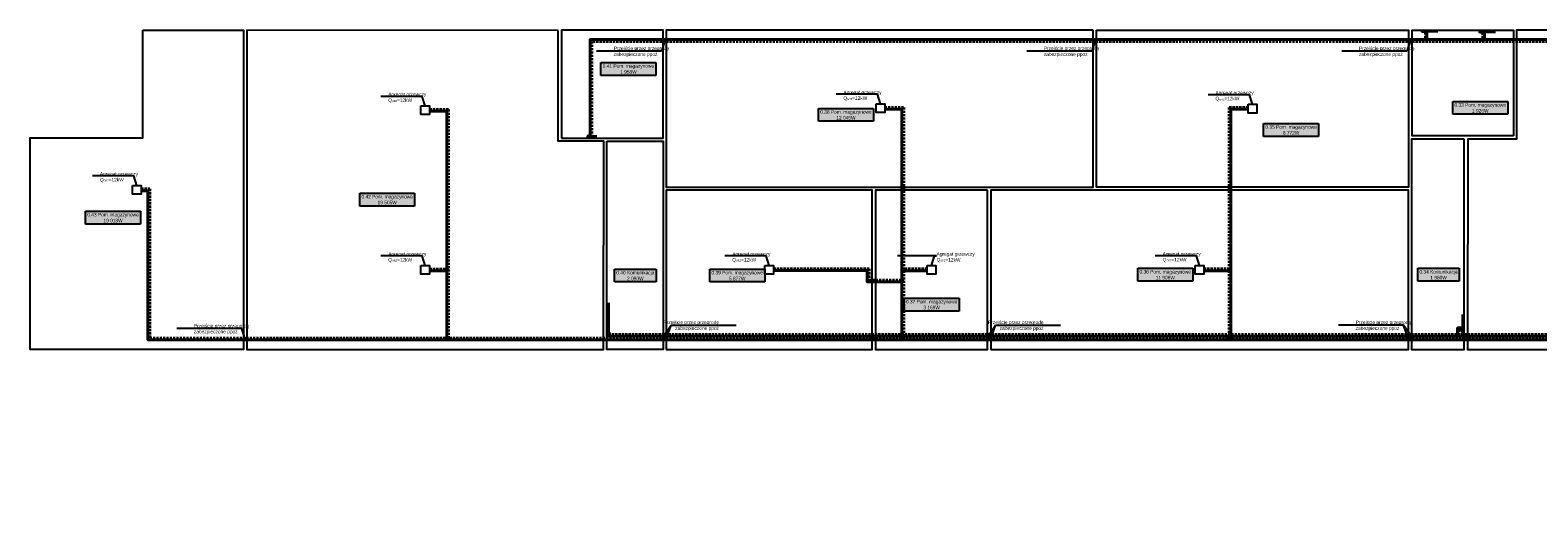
# Model space of a CAD drawing. Header units: millimetres. Extents: x 0 to 40783, y -13117 to 35556.
# Tile 96 of 98: x 25523 to 34145, y 28045 to 30769. Entities that reach past the tile are written whole.
import ezdxf
from ezdxf import colors
from ezdxf.entities.mleader import LeaderData, LeaderLine
from ezdxf.enums import TextEntityAlignment as Align
from ezdxf.math import Vec2, Vec3

# ---------------------------------------------------------------- set-up
doc = ezdxf.new("R2010")
doc.units = ezdxf.units.MM
doc.linetypes.add('DASHDOT', pattern=[25.4, 12.7, -6.35, 0, -6.35])
doc.linetypes.add('DASHED', pattern=[19.05, 12.7, -6.35])
doc.layers.add('0-SANIS-CO-GRZEJNIK', color=240, linetype='Continuous')
for name, color, linetype, lineweight in [('0-SANIS-CO-RURY-POWROT', 5, 'DASHED', 40), ('0-SANIS-CO-RURY-ZASILANIE', 1, 'Continuous', 40), ('0-SANIS-W-OPIS', 7, 'Continuous', 18), ('CP_AXIS', 143, 'DASHDOT', 18), ('CP_DETAL', 33, 'Continuous', 18)]:
    doc.layers.add(name, color=color, linetype=linetype, lineweight=lineweight)
doc.layers.add('0-SANIS-RZUTNIA', color=1, linetype='Continuous', plot=False)
doc.styles.add('CP_ATTR', font='Arial.ttf')
doc.styles.add('prosan_verdana', font='Arial Narrow.ttf')
doc.styles.get("Standard").update_dxf_attribs({"font": 'Arial.ttf'})

# ---------------------------------------------------------------- blocks, each defined once
blk = doc.blocks.new('_None')
blk = doc.blocks.new('2hpn_zaw026_aa_zs2g9g4')
for p, q in [((-3, 8.4), (-2.5, 9)), ((-3, 1.5), (-3, 8.4)), ((-3, 1.5), (-3, 8.4)), ((-2.7, 1.1), (-3, 1.5)), ((2.7, 1.1), (-2.7, 1.1)), ((-2.7, 0), (-2.7, 1.1)), ((2.5, 9), (-2.5, 9)), ((3, 8.4), (2.5, 9)), ((2.7, 1.1), (3, 1.5)), ((2.7, 0), (2.7, 1.1)), ((3, 1.5), (3, 8.4)), ((2.7, 0), (-2.7, 0))]:
    blk.add_line(p, q)
at = {"layer": 'CP_AXIS'}
blk.add_line((0, 0), (0, 9), dxfattribs=at)
at = {"layer": 'CP_DETAL'}
for p, q in [((3, 8.4), (-3, 8.4)), ((3, 1.5), (-3, 1.5)), ((-2.8, 8.1), (-2.8, 1.7)), ((-2.4, 8.1), (-2.4, 1.7)), ((-1.9, 8.1), (-1.9, 1.7)), ((-1, 8.1), (-1, 1.7)), ((1, 8.1), (1, 1.7)), ((1.9, 8.1), (1.9, 1.7)), ((2.4, 8.1), (2.4, 1.7)), ((2.8, 8.1), (2.8, 1.7))]:
    blk.add_line(p, q, dxfattribs=at)
at = {"linetype": 'ByBlock', "style": 'CP_ATTR', "flags": 9}
for tag in ['NAME', 'GROUP', 'NUMBER', 'PRODUCER', 'ARTICLE', 'PRODUCT-TYPE', 'ORDER-NO', 'CHARACTER', 'DN', 'PN', 'TEMPERATURE', 'FLOW', 'POWER', 'VOLTAGE', 'WEIGHT', 'OTHER']:
    blk.add_attdef(tag, text='', height=0.00005, dxfattribs=at).set_placement((0, 0), align=Align.MIDDLE_LEFT)

msp = doc.modelspace()

# ---------------------------------------------------------------- linework, layer by layer
for points in [[(29142.4, 30716.4), (29160.4, 30716.4), (29160.4, 30704.4), (29142.4, 30704.4)], [(31602.4, 30716.4), (31620.4, 30716.4), (31620.4, 30704.4), (31602.4, 30704.4)], [(33405.1, 30716.4), (33423.1, 30716.4), (33423.1, 30704.4), (33405.1, 30704.4)], [(27756.6, 30336.8), (27806.6, 30336.8), (27806.6, 30286.8), (27756.6, 30286.8)], [(30360.1, 30348.3), (30410.1, 30348.3), (30410.1, 30298.3), (30360.1, 30298.3)], [(32487.8, 30345.9), (32537.8, 30345.9), (32537.8, 30295.9), (32487.8, 30295.9)], [(26107.6, 29881.9), (26157.6, 29881.9), (26157.6, 29831.9), (26107.6, 29831.9)], [(27756.6, 29424.3), (27806.6, 29424.3), (27806.6, 29374.3), (27756.6, 29374.3)], [(29724.4, 29424.5), (29774.4, 29424.5), (29774.4, 29374.5), (29724.4, 29374.5)], [(30652.4, 29424.5), (30702.4, 29424.5), (30702.4, 29374.5), (30652.4, 29374.5)], [(32185.6, 29425.2), (32235.6, 29425.2), (32235.6, 29375.2), (32185.6, 29375.2)], [(26742.6, 29010.8), (26760.6, 29010.8), (26760.6, 28998.8), (26742.6, 28998.8)], [(29142.4, 29030.8), (29160.4, 29030.8), (29160.4, 29018.8), (29142.4, 29018.8)], [(29142.5, 29010.8), (29160.5, 29010.8), (29160.5, 28998.8), (29142.5, 28998.8)], [(30998.3, 29030.8), (31016.3, 29030.8), (31016.3, 29018.8), (30998.3, 29018.8)], [(30998.4, 29010.8), (31016.4, 29010.8), (31016.4, 28998.8), (30998.4, 28998.8)], [(33405, 29030.8), (33423, 29030.8), (33423, 29018.8), (33405, 29018.8)], [(33405.1, 29010.8), (33423.1, 29010.8), (33423.1, 28998.8), (33405.1, 28998.8)]]:
    msp.add_lwpolyline(points, close=True)
at = {"layer": '0-SANIS-CO-GRZEJNIK', "const_width": 15}
for points in [[(33574.7, 30761.9), (33494.7, 30761.9)], [(33904.1, 30759.4), (33824.1, 30759.4)], [(28724.2, 30162.5), (28764.2, 30162.5)], [(28831, 29211.6), (28831, 29031.6)], [(33714.5, 29144.9), (33714.5, 29054.9)]]:
    msp.add_lwpolyline(points, dxfattribs=at)
at = {"layer": '0-SANIS-CO-RURY-POWROT'}
for points in [[(35840, 30705.4), (28734.7, 30705.4), (28734.7, 30161)], [(27806.6, 30316.8), (27915.1, 30316.8), (27915.1, 29009.8)], [(30410.1, 30328.3), (30518.6, 30328.3), (30518.6, 29011.4)], [(32487.6, 30328.3), (32379.1, 30328.3), (32379.1, 29009.8)], [(26157.6, 29861.9), (26206.6, 29861.9), (26206.6, 29009.8), (35848.7, 29009.8), (35848.7, 28973.9), (35917.9, 28973.9), (35917.9, 28909.3), (35873.7, 28909.3), (35873.7, 28291), (36428.3, 28291), (36428.3, 28065.2), (36533.3, 28065.2)], [(27806.6, 29404.3), (27915.1, 29404.3)], [(29774.7, 29405), (30320.4, 29405), (30320.4, 29341), (30518.6, 29341)], [(30652.4, 29404.5), (30518.6, 29404.5)], [(32235.1, 29404.5), (32379.1, 29404.5)], [(33708.5, 29058.2), (33696, 29058.2), (33696, 29029.8)]]:
    msp.add_lwpolyline(points, dxfattribs=at)
for points, elevation in [([(33502, 30756.9), (33502, 30708)], 0), ([(33831.4, 30754.4), (33831.4, 30705.4)], 0), ([(36565.1, 28065.2), (36565.3, 28367.9), (35915.4, 28367.7), (35915.4, 28868.4), (35958.7, 28868.4), (35958.7, 29016.7), (35891.5, 29016.7), (35891.5, 29029.8), (28835, 29029.8), (28835, 29044.8)], -23.8)]:
    msp.add_lwpolyline(points, dxfattribs=dict(at, elevation=elevation))
at = {"layer": '0-SANIS-CO-RURY-ZASILANIE'}
for points in [[(35850, 30715.4), (28724.7, 30715.4), (28724.7, 30161)], [(33510.8, 30756.9), (33510.8, 30718)], [(33840.3, 30754.4), (33840.3, 30715.4)], [(27806.6, 30306.8), (27905.1, 30306.8), (27905.1, 28999.8)], [(30410.1, 30318.3), (30508.6, 30318.3), (30508.6, 28999.8)], [(32487.6, 30318.3), (32389.1, 30318.3), (32389.1, 28999.8)], [(26157.6, 29851.9), (26196.6, 29851.9), (26196.6, 28999.8), (35838.7, 28999.8), (35838.7, 28963.9), (35907.9, 28963.9), (35907.9, 28919.3), (35863.7, 28919.3), (35863.7, 28281), (36418.3, 28281), (36418.3, 28045.2), (36609.3, 28045.6)], [(27806.6, 29394.3), (27905.1, 29394.3)], [(29774.7, 29395), (30310.4, 29395), (30310.4, 29331), (30508.6, 29331)], [(30652.4, 29394.5), (30508.6, 29394.5)], [(32235.1, 29394.5), (32389.1, 29394.5)], [(33708.5, 29068.2), (33686, 29068.2), (33686, 29019.8)]]:
    msp.add_lwpolyline(points, dxfattribs=at)
at = {"layer": '0-SANIS-CO-RURY-ZASILANIE', "elevation": -23.8}
msp.add_lwpolyline([(36641.1, 28045.6), (36641.4, 28357.7), (35905.4, 28357.7), (35905.4, 28878.4), (35948.7, 28878.4), (35948.7, 29006.7), (35881.5, 29006.7), (35881.5, 29019.8), (28825, 29019.8), (28825, 29058.2)], dxfattribs=at)
at = {"layer": '0-SANIS-RZUTNIA'}
for points in [[(26166.6, 30769.3), (26743, 30769.3), (26743, 28944.5), (25522.6, 28944.5), (25522.6, 30154.3), (26166.6, 30154.3)], [(28542.6, 30767.2), (26761, 30769.3), (26761, 28944.5), (28801.1, 28944.5), (28804.2, 30134.9), (28542.6, 30134.9)], [(28560.6, 30152.9), (29142.6, 30152.9), (29142.6, 30769.3), (28560.6, 30769.3)], [(31602.4, 30769.3), (29160.4, 30769.3), (29160.4, 29872.5), (31602.4, 29872.5)], [(31620.4, 30769.3), (33405.1, 30769.3), (33405.1, 29872.5), (31620.4, 29872.5)], [(34005.1, 30165.1), (33426.6, 30165.1), (33426.6, 30769.3), (34005.1, 30769.3)], [(35805.1, 30769.3), (34023.1, 30769.3), (34023.1, 30147.1), (33745, 30147), (33742.1, 28944.5), (35805.1, 28944.5)], [(28820.6, 30134.9), (29142.8, 30134.9), (29142.8, 28944.5), (28820.6, 28944.5)], [(33724.1, 30147), (33423.1, 30147), (33423.1, 28944.5), (33724.1, 28944.5)], [(29160.5, 28944.5), (30338.3, 28944.5), (30338.3, 29854.5), (29160.5, 29854.5)], [(30998.4, 29854.5), (30356.6, 29854.5), (30356.6, 28944.5), (30998.4, 28944.5)], [(31016.3, 28944.5), (33405.1, 28944.5), (33405.1, 29854.6), (31016.3, 29854.6)]]:
    msp.add_lwpolyline(points, close=True, dxfattribs=at)

# ---------------------------------------------------------------- block references
at = {"layer": '0-SANIS-CO-GRZEJNIK', "xscale": -1.5, "yscale": 1.5, "zscale": 1.5}
for p, rotation in [((33494.9, 30761.9), 90.0000000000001), ((33824.3, 30759.4), 90.00000000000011), ((28724.2, 30162.5), 90.00000000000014), ((28831, 29031.9), 180.0000000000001), ((33714.5, 29055.1), 180.0000000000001)]:
    msp.add_blockref('2hpn_zaw026_aa_zs2g9g4', p, dxfattribs=dict(at, rotation=rotation))

# ---------------------------------------------------------------- texts
at = {"char_height": 20, "attachment_point": 5, "bg_fill": 17, "box_fill_scale": 1.5, "bg_fill_color": 9, "bg_fill_transparency": 0}
for s, insert in [('{\\fArial Narrow|b0|i0|c238|p34;0.41 Pom. magazynowe\\P1 958W}', (28944.1, 30547.7)), ('{\\fArial Narrow|b0|i0|c238|p34;0.33 Pom. magazynowe\\P1 926W}', (33815.7, 30325.2)), ('{\\fArial Narrow|b0|i0|c238|p34;0.38 Pom. magazynowe\\P12 045W}', (30188.1, 30285.2)), ('{\\fArial Narrow|b0|i0|c238|p34;0.35 Pom. magazynowe\\P8 772W}', (32734.1, 30199.1)), ('{\\fArial Narrow|b0|i0|c238|p34;0.42 Pom. magazynowe\\P19 505W}', (27564.6, 29800.9)), ('{\\fArial Narrow|b0|i0|c238|p34;0.43 Pom. magazynowe\\P10 018W}', (25996.5, 29698)), ('{\\fArial Narrow|b0|i0|c238|p34;0.40 Komunikacja\\P2 090W}', (28983.6, 29366.8)), ('{\\fArial Narrow|b0|i0|c238|p34;0.39 Pom. magazynowe\\P5 877W}', (29566.4, 29366.8)), ('{\\fArial Narrow|b0|i0|c238|p34;0.36 Pom. magazynowe\\P11 908W}', (32014.2, 29371.8)), ('{\\fArial Narrow|b0|i0|c238|p34;0.34 Komunikacja\\P1 980W}', (33577.1, 29371.8)), ('{\\fArial Narrow|b0|i0|c238|p34;0.37 Pom. magazynowe\\P3 169W}', (30678.2, 29200.9))]:
    msp.add_mtext(s, dxfattribs=dict(at, insert=insert))

# ---------------------------------------------------------------- leaders
at = {"layer": '0-SANIS-W-OPIS'}
ml = msp.add_multileader_mtext('Standard', dxfattribs=at)
ml.set_content('Przejście przez przegrodę \\Pzabezpieczone ppoż', color=256, style='prosan_verdana')
ml.set_leader_properties(color=256)
ml.set_arrow_properties(name='NONE')
ml.build(insert=Vec2(0, 0))
ml.multileader.update_dxf_attribs({"text_left_attachment_type": 6, "text_right_attachment_type": 6, "dogleg_length": 12, "arrow_head_size": 0.18})
ctx = ml.context
ctx.base_point, ctx.char_height, ctx.arrow_head_size, ctx.landing_gap_size, ctx.plane_origin = Vec3(28859.9, 30649.9), 20, 0.18, 0, Vec3(28944, -13701.6)
ctx.left_attachment, ctx.right_attachment, ctx.text_align_type, ctx.attachment_type = 6, 6, 2, 2
notes = []
notes.append((ctx, [(0, (1, 1, 0), (29134, 30649.9), (-1, 0), 12, [(0, [(29151.4, 30704.4)], 0, [])])]))
ctx.mtext.insert = Vec3(28859.9, 30675.6)
ml = msp.add_multileader_mtext('Standard', dxfattribs=at)
ml.set_content('Przejście przez przegrodę \\Pzabezpieczone ppoż', color=256, style='prosan_verdana')
ml.set_leader_properties(color=256)
ml.set_arrow_properties(name='NONE')
ml.build(insert=Vec2(0, 0))
ml.multileader.update_dxf_attribs({"text_left_attachment_type": 6, "text_right_attachment_type": 6, "dogleg_length": 12, "arrow_head_size": 0.18})
ctx = ml.context
ctx.base_point, ctx.char_height, ctx.arrow_head_size, ctx.landing_gap_size, ctx.plane_origin = Vec3(31319.9, 30649.9), 20, 0.18, 0, Vec3(31404, -13701.6)
ctx.left_attachment, ctx.right_attachment, ctx.text_align_type, ctx.attachment_type = 6, 6, 2, 2
notes.append((ctx, [(0, (1, 1, 0), (31594, 30649.9), (-1, 0), 12, [(0, [(31611.4, 30704.4)], 0, [])])]))
ctx.mtext.insert = Vec3(31319.9, 30675.6)
ml = msp.add_multileader_mtext('Standard', dxfattribs=at)
ml.set_content('Przejście przez przegrodę \\Pzabezpieczone ppoż', color=256, style='prosan_verdana')
ml.set_leader_properties(color=256)
ml.set_arrow_properties(name='NONE')
ml.build(insert=Vec2(0, 0))
ml.multileader.update_dxf_attribs({"text_left_attachment_type": 6, "text_right_attachment_type": 6, "dogleg_length": 12, "arrow_head_size": 0.18})
ctx = ml.context
ctx.base_point, ctx.char_height, ctx.arrow_head_size, ctx.landing_gap_size, ctx.plane_origin = Vec3(33122.6, 30649.9), 20, 0.18, 0, Vec3(33206.7, -13701.6)
ctx.left_attachment, ctx.right_attachment, ctx.text_align_type, ctx.attachment_type = 6, 6, 2, 2
notes.append((ctx, [(0, (1, 1, 0), (33396.7, 30649.9), (-1, 0), 12, [(0, [(33414.1, 30704.4)], 0, [])])]))
ctx.mtext.insert = Vec3(33122.6, 30675.6)
ml = msp.add_multileader_mtext('Standard', dxfattribs=at)
ml.set_content('\\pxql;Agregat grzewczy\\PQ{\\H0.5x;GRZ}=12kW', color=256, style='prosan_verdana')
ml.set_leader_properties(color=256)
ml.set_arrow_properties(name='NONE')
ml.build(insert=Vec2(0, 0))
ml.multileader.update_dxf_attribs({"text_left_attachment_type": 6, "text_right_attachment_type": 6, "dogleg_length": 12, "arrow_head_size": 0.18})
ctx = ml.context
ctx.base_point, ctx.char_height, ctx.arrow_head_size, ctx.landing_gap_size, ctx.plane_origin = Vec3(27570.4, 30391.3), 20, 0.18, 0, Vec3(27574.2, 74742.8)
ctx.left_attachment, ctx.right_attachment, ctx.text_align_type, ctx.attachment_type = 6, 6, 2, 2
notes.append((ctx, [(0, (1, 1, 0), (27764.3, 30391.3), (-1, 0), 12, [(0, [(27781.6, 30336.8)], 0, [])])]))
ctx.mtext.insert = Vec3(27570.4, 30412.8)
ml = msp.add_multileader_mtext('Standard', dxfattribs=at)
ml.set_content('\\pxql;Agregat grzewczy\\PQ{\\H0.5x;GRZ}=12kW', color=256, style='prosan_verdana')
ml.set_leader_properties(color=256)
ml.set_arrow_properties(name='NONE')
ml.build(insert=Vec2(0, 0))
ml.multileader.update_dxf_attribs({"text_left_attachment_type": 6, "text_right_attachment_type": 6, "dogleg_length": 12, "arrow_head_size": 0.18})
ctx = ml.context
ctx.base_point, ctx.char_height, ctx.arrow_head_size, ctx.landing_gap_size, ctx.plane_origin = Vec3(30173.8, 30402.8), 20, 0.18, 0, Vec3(30177.7, 74754.3)
ctx.left_attachment, ctx.right_attachment, ctx.text_align_type, ctx.attachment_type = 6, 6, 2, 2
notes.append((ctx, [(0, (1, 1, 0), (30367.7, 30402.8), (-1, 0), 12, [(0, [(30385.1, 30348.3)], 0, [])])]))
ctx.mtext.insert = Vec3(30173.8, 30424.4)
ml = msp.add_multileader_mtext('Standard', dxfattribs=at)
ml.set_content('\\pxql;Agregat grzewczy\\PQ{\\H0.5x;GRZ}=12kW', color=256, style='prosan_verdana')
ml.set_leader_properties(color=256)
ml.set_arrow_properties(name='NONE')
ml.build(insert=Vec2(0, 0))
ml.multileader.update_dxf_attribs({"text_left_attachment_type": 6, "text_right_attachment_type": 6, "dogleg_length": 12, "arrow_head_size": 0.18})
ctx = ml.context
ctx.base_point, ctx.char_height, ctx.arrow_head_size, ctx.landing_gap_size, ctx.plane_origin = Vec3(32301.5, 30400.4), 20, 0.18, 0, Vec3(32305.4, 74751.9)
ctx.left_attachment, ctx.right_attachment, ctx.text_align_type, ctx.attachment_type = 6, 6, 2, 2
notes.append((ctx, [(0, (1, 1, 0), (32495.4, 30400.4), (-1, 0), 12, [(0, [(32512.8, 30345.9)], 0, [])])]))
ctx.mtext.insert = Vec3(32301.5, 30422)
ml = msp.add_multileader_mtext('Standard', dxfattribs=at)
ml.set_content('\\pxql;Agregat grzewczy\\PQ{\\H0.5x;GRZ}=12kW', color=256, style='prosan_verdana')
ml.set_leader_properties(color=256)
ml.set_arrow_properties(name='NONE')
ml.build(insert=Vec2(0, 0))
ml.multileader.update_dxf_attribs({"text_left_attachment_type": 6, "text_right_attachment_type": 6, "dogleg_length": 12, "arrow_head_size": 0.18})
ctx = ml.context
ctx.base_point, ctx.char_height, ctx.arrow_head_size, ctx.landing_gap_size, ctx.plane_origin = Vec3(25921.4, 29936.4), 20, 0.18, 0, Vec3(25925.2, 74287.9)
ctx.left_attachment, ctx.right_attachment, ctx.text_align_type, ctx.attachment_type = 6, 6, 2, 2
notes.append((ctx, [(0, (1, 1, 0), (26115.3, 29936.4), (-1, 0), 12, [(0, [(26132.6, 29881.9)], 0, [])])]))
ctx.mtext.insert = Vec3(25921.4, 29958)
ml = msp.add_multileader_mtext('Standard', dxfattribs=at)
ml.set_content('\\pxql;Agregat grzewczy\\PQ{\\H0.5x;GRZ}=12kW', color=256, style='prosan_verdana')
ml.set_leader_properties(color=256)
ml.set_arrow_properties(name='NONE')
ml.build(insert=Vec2(0, 0))
ml.multileader.update_dxf_attribs({"text_left_attachment_type": 6, "text_right_attachment_type": 6, "dogleg_length": 12, "arrow_head_size": 0.18})
ctx = ml.context
ctx.base_point, ctx.char_height, ctx.arrow_head_size, ctx.landing_gap_size, ctx.plane_origin = Vec3(27570.4, 29478.8), 20, 0.18, 0, Vec3(27574.2, 73830.4)
ctx.left_attachment, ctx.right_attachment, ctx.text_align_type, ctx.attachment_type = 6, 6, 2, 2
notes.append((ctx, [(0, (1, 1, 0), (27764.3, 29478.8), (-1, 0), 12, [(0, [(27781.6, 29424.3)], 0, [])])]))
ctx.mtext.insert = Vec3(27570.4, 29500.4)
ml = msp.add_multileader_mtext('Standard', dxfattribs=at)
ml.set_content('\\pxql;Agregat grzewczy\\PQ{\\H0.5x;GRZ}=12kW', color=256, style='prosan_verdana')
ml.set_leader_properties(color=256)
ml.set_arrow_properties(name='NONE')
ml.build(insert=Vec2(0, 0))
ml.multileader.update_dxf_attribs({"text_left_attachment_type": 6, "text_right_attachment_type": 6, "dogleg_length": 12, "arrow_head_size": 0.18})
ctx = ml.context
ctx.base_point, ctx.char_height, ctx.arrow_head_size, ctx.landing_gap_size, ctx.plane_origin = Vec3(29538.1, 29479), 20, 0.18, 0, Vec3(29542, 73830.5)
ctx.left_attachment, ctx.right_attachment, ctx.text_align_type, ctx.attachment_type = 6, 6, 2, 2
notes.append((ctx, [(0, (1, 1, 0), (29732, 29479), (-1, 0), 12, [(0, [(29749.4, 29424.5)], 0, [])])]))
ctx.mtext.insert = Vec3(29538.1, 29500.5)
ml = msp.add_multileader_mtext('Standard', dxfattribs=at)
ml.set_content('\\pxql;Agregat grzewczy\\PQ{\\H0.5x;GRZ}=12kW', color=256, style='prosan_verdana')
ml.set_leader_properties(color=256)
ml.set_arrow_properties(name='NONE')
ml.build(insert=Vec2(0, 0))
ml.multileader.update_dxf_attribs({"text_left_attachment_type": 6, "text_right_attachment_type": 6, "dogleg_length": 12, "arrow_head_size": 0.18})
ctx = ml.context
ctx.base_point, ctx.char_height, ctx.arrow_head_size, ctx.landing_gap_size, ctx.plane_origin = Vec3(30706.8, 29479), 20, 0.18, 0, Vec3(30884.8, 73830.5)
ctx.left_attachment, ctx.right_attachment, ctx.text_align_type, ctx.attachment_type = 6, 6, 2, 2
notes.append((ctx, [(0, (1, 1, 0), (30694.8, 29479), (1, 0), 12, [(0, [(30677.4, 29424.5)], 0, [])])]))
ctx.mtext.insert = Vec3(30706.8, 29500.5)
ml = msp.add_multileader_mtext('Standard', dxfattribs=at)
ml.set_content('\\pxql;Agregat grzewczy\\PQ{\\H0.5x;GRZ}=12kW', color=256, style='prosan_verdana')
ml.set_leader_properties(color=256)
ml.set_arrow_properties(name='NONE')
ml.build(insert=Vec2(0, 0))
ml.multileader.update_dxf_attribs({"text_left_attachment_type": 6, "text_right_attachment_type": 6, "dogleg_length": 12, "arrow_head_size": 0.18})
ctx = ml.context
ctx.base_point, ctx.char_height, ctx.arrow_head_size, ctx.landing_gap_size, ctx.plane_origin = Vec3(31999.3, 29479.7), 20, 0.18, 0, Vec3(32003.2, 73831.2)
ctx.left_attachment, ctx.right_attachment, ctx.text_align_type, ctx.attachment_type = 6, 6, 2, 2
notes.append((ctx, [(0, (1, 1, 0), (32193.2, 29479.7), (-1, 0), 12, [(0, [(32210.6, 29425.2)], 0, [])])]))
ctx.mtext.insert = Vec3(31999.3, 29501.2)
ml = msp.add_multileader_mtext('Standard', dxfattribs=at)
ml.set_content('Przejście przez przegrodę \\Pzabezpieczone ppoż', color=256, style='prosan_verdana')
ml.set_leader_properties(color=256)
ml.set_arrow_properties(name='NONE')
ml.build(insert=Vec2(0, 0))
ml.multileader.update_dxf_attribs({"text_left_attachment_type": 6, "text_right_attachment_type": 6, "dogleg_length": 12, "arrow_head_size": 0.18})
ctx = ml.context
ctx.base_point, ctx.char_height, ctx.arrow_head_size, ctx.landing_gap_size, ctx.plane_origin = Vec3(26459.1, 29064.3), 20, 0.18, 0, Vec3(26543.2, 73415.8)
ctx.left_attachment, ctx.right_attachment, ctx.text_align_type, ctx.attachment_type = 6, 6, 2, 2
notes.append((ctx, [(0, (1, 1, 0), (26733.2, 29064.3), (-1, 0), 12, [(0, [(26750.6, 29009.8)], 0, [])])]))
ctx.mtext.insert = Vec3(26459.1, 29090)
ml = msp.add_multileader_mtext('Standard', dxfattribs=at)
ml.set_content('Przejście przez przegrodę \\Pzabezpieczone ppoż', color=256, style='prosan_verdana')
ml.set_leader_properties(color=256)
ml.set_arrow_properties(name='NONE')
ml.build(insert=Vec2(0, 0))
ml.multileader.update_dxf_attribs({"text_left_attachment_type": 6, "text_right_attachment_type": 6, "dogleg_length": 12, "arrow_head_size": 0.18})
ctx = ml.context
ctx.base_point, ctx.char_height, ctx.arrow_head_size, ctx.landing_gap_size, ctx.plane_origin = Vec3(29200, 29084.3), 20, 0.18, 0, Vec3(29359.9, 73435.8)
ctx.left_attachment, ctx.right_attachment, ctx.text_align_type, ctx.attachment_type = 6, 6, 2, 2
notes.append((ctx, [(1, (1, 1, 0), (29188, 29084.3), (1, 0), 12, [(0, [(29151.4, 29030.8)], 0, []), (1, [(29160.5, 29004.8)], 0, [])])]))
ctx.mtext.insert, ctx.mtext.alignment = Vec3(29462.1, 29110), 3
ml = msp.add_multileader_mtext('Standard', dxfattribs=at)
ml.set_content('Przejście przez przegrodę \\Pzabezpieczone ppoż', color=256, style='prosan_verdana')
ml.set_leader_properties(color=256)
ml.set_arrow_properties(name='NONE')
ml.build(insert=Vec2(0, 0))
ml.multileader.update_dxf_attribs({"text_left_attachment_type": 6, "text_right_attachment_type": 6, "dogleg_length": 12, "arrow_head_size": 0.18})
ctx = ml.context
ctx.base_point, ctx.char_height, ctx.arrow_head_size, ctx.landing_gap_size, ctx.plane_origin = Vec3(31055.9, 29084.3), 20, 0.18, 0, Vec3(31215.8, 73435.8)
ctx.left_attachment, ctx.right_attachment, ctx.text_align_type, ctx.attachment_type = 6, 6, 2, 2
notes.append((ctx, [(1, (1, 1, 0), (31043.9, 29084.3), (1, 0), 12, [(0, [(31007.3, 29030.8)], 0, []), (1, [(31016.4, 29004.8)], 0, [])])]))
ctx.mtext.insert, ctx.mtext.alignment = Vec3(31318, 29110), 3
ml = msp.add_multileader_mtext('Standard', dxfattribs=at)
ml.set_content('Przejście przez przegrodę \\Pzabezpieczone ppoż', color=256, style='prosan_verdana')
ml.set_leader_properties(color=256)
ml.set_arrow_properties(name='NONE')
ml.build(insert=Vec2(0, 0))
ml.multileader.update_dxf_attribs({"text_left_attachment_type": 6, "text_right_attachment_type": 6, "dogleg_length": 12, "arrow_head_size": 0.18})
ctx = ml.context
ctx.base_point, ctx.char_height, ctx.arrow_head_size, ctx.landing_gap_size, ctx.plane_origin = Vec3(33103.3, 29084.3), 20, 0.18, 0, Vec3(33205.5, 73435.8)
ctx.left_attachment, ctx.right_attachment, ctx.text_align_type, ctx.attachment_type = 6, 6, 2, 2
notes.append((ctx, [(1, (1, 1, 0), (33377.4, 29084.3), (-1, 0), 12, [(0, [(33414, 29030.8)], 0, []), (1, [(33404.9, 29004.8)], 0, [])])]))
ctx.mtext.insert = Vec3(33103.3, 29110)
for ctx, leaders in notes:
    for number, flags, end, landing, length, lines in leaders:
        leader = LeaderData()
        leader.index, (leader.has_last_leader_line, leader.has_dogleg_vector, leader.attachment_direction) = number, flags
        leader.last_leader_point, leader.dogleg_vector, leader.dogleg_length = Vec3(end), Vec3(landing), length
        for number, points, colour, breaks in lines:
            line = LeaderLine()
            line.index, line.vertices, line.color, line.breaks = number, Vec3.list(points), colors.encode_raw_color(colour), breaks
            leader.lines.append(line)
        ctx.leaders.append(leader)

doc.saveas('drawing.dxf')
